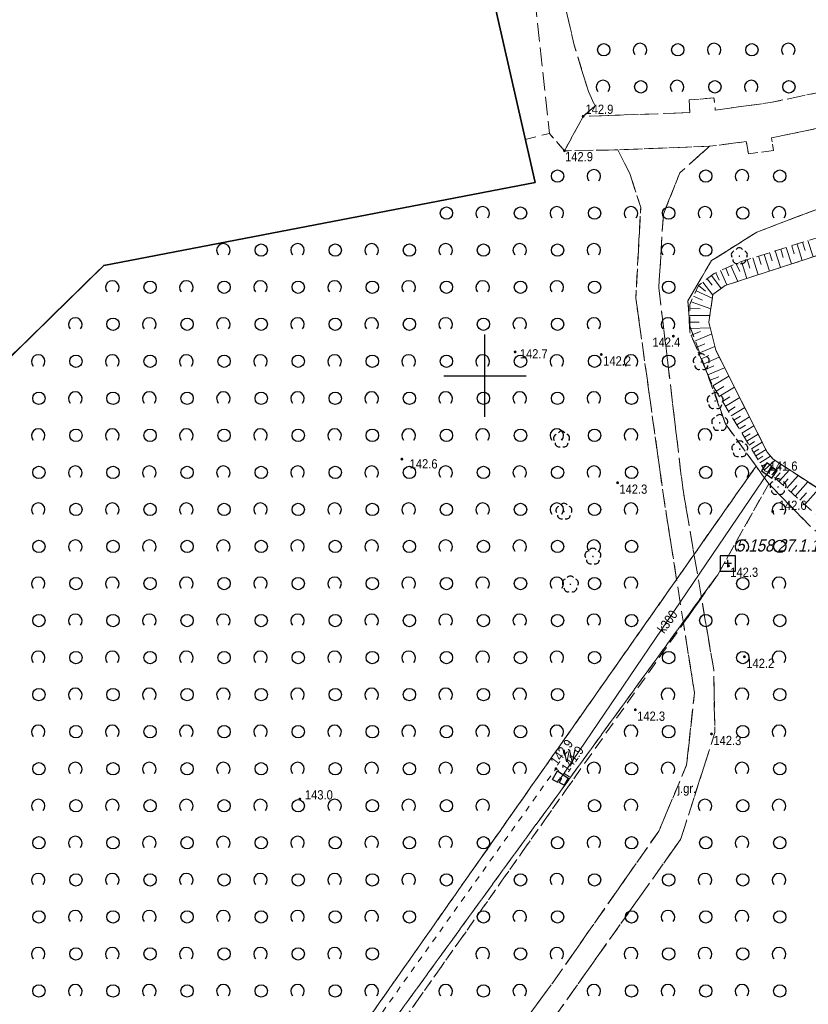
# Model space of a CAD drawing. Header units: metres. Extents: x 5548743 to 5556416, y 5707500 to 5714000.
# Tile 144 of 203: x 5554143 to 5554239, y 5710424 to 5710543. Entities that reach past the tile are written whole.
import ezdxf
from ezdxf.enums import TextEntityAlignment as Align

# ---------------------------------------------------------------- set-up
doc = ezdxf.new("R2010")
doc.units = ezdxf.units.M
doc.header["$MEASUREMENT"] = 0
for name, pattern in [('0.75_0.75', [1.5, 0.75, -0.75]), ('1.5_0.75', [2.25, 1.5, -0.75]), ('2.25_0.75', [3, 2.25, -0.75]), ('219-1000', [0])]:
    doc.linetypes.add(name, pattern=pattern)
doc.layers.get('0').update_dxf_attribs({"color": 2, "linetype": 'CONTINUOUS', "lineweight": 5})
for name, color, linetype in [('000 Inne (niezydentyfikowane)', 7, 'CONTINUOUS'), ('210-oznaczenie konturu użytku gruntowego', 7, 'CONTINUOUS'), ('216-obręb ewidencyjny', 7, 'CONTINUOUS'), ('218-kontur użytku gruntowego', 7, 'CONTINUOUS'), ('219-działka ewidencyjna', 7, 'CONTINUOUS'), ('drzewo liściaste', 7, 'CONTINUOUS'), ('jezdnia', 7, 'CONTINUOUS'), ('jezdnia-Atr17', 7, 'CONTINUOUS'), ('pikieta naturalna', 7, 'CONTINUOUS'), ('pikieta naturalna-Atr2', 7, 'CONTINUOUS'), ('przewód kanalizacyjny', 7, 'CONTINUOUS'), ('przewód kanalizacyjny-Atr1', 7, 'CONTINUOUS'), ('rów melioracyjny (poligon)', 7, 'CONTINUOUS'), ('skarpa nieumocniona', 7, 'CONTINUOUS'), ('Szczegółowa osnowa geodezyjna pozioma', 7, 'CONTINUOUS'), ('Szczegółowa osnowa geodezyjna pozioma-Atr103', 7, 'CONTINUOUS'), ('woda stojąca', 7, 'CONTINUOUS'), ('Wstawianie ramki sekcyjnej z opisem', 7, 'CONTINUOUS'), ('zadrzewienie  zakrzewienie', 7, 'CONTINUOUS'), ('ściana oporowa (linia)', 7, 'CONTINUOUS')]:
    doc.layers.add(name, color=color, linetype=linetype)
doc.styles.get("Standard").update_dxf_attribs({"font": 'Working1250', "width": 0.75})
doc.linetypes.add('otdn_1000', pattern='A,7,0,[21,ksztalty.shx,S=0.7,R=0,X=0,Y=0]', length=7)

# ---------------------------------------------------------------- blocks, each defined once
blk = doc.blocks.new('OTZK1')
at = {"color": 0, "linetype": 'Continuous'}
blk.add_circle((0, 0), 0.75, dxfattribs=at)
blk = doc.blocks.new('OTZK2')
at = {"color": 0, "linetype": 'Continuous'}
blk.add_arc((0, 0), 0.825, 318.85, 221.162, dxfattribs=at)
blk = doc.blocks.new('PW01')
at = {"linetype": 'Continuous', "lineweight": 13}
h = blk.add_hatch(color=0, dxfattribs=at)
edge = h.paths.add_edge_path()
edge.add_arc((0, 0), 0.18, 0, 360)
blk = doc.blocks.new('OP021')
at = {"linetype": 'Continuous', "lineweight": 13}
h = blk.add_hatch(color=0, dxfattribs=at)
edge = h.paths.add_edge_path()
edge.add_arc((0, 0), 0.1, 0, 360)
at = {"color": 0, "linetype": 'Continuous', "lineweight": -3}
for centre, start, end in [((-0.476, 0.154), 110.388, 213.756), ((0, 0.5), 38.316, 141.684), ((0.476, 0.154), 326.244, 69.612), ((-0.294, -0.404), 182.272, 285.64), ((0.294, -0.404), 254.36, 357.728), ((0.294, -0.404), 254.36, 357.728)]:
    blk.add_arc(centre, 0.5, start, end, dxfattribs=at)
blk = doc.blocks.new('OSSP')
at = {"color": 0}
for p, q in [((-0.939, 0.938), (-0.939, -0.938)), ((-0.939, 0.938), (-0.939, -0.938)), ((0.936, 0.938), (-0.939, 0.938)), ((0.936, 0.938), (-0.939, 0.938)), ((0.45, 0), (-0.45, 0)), ((0.45, 0), (-0.45, 0)), ((0, -0.45), (0, 0.45)), ((0, -0.45), (0, 0.45)), ((0.936, -0.938), (0.936, 0.938)), ((0.936, -0.938), (0.936, 0.938)), ((-0.939, -0.938), (0.936, -0.938)), ((-0.939, -0.938), (0.936, -0.938))]:
    blk.add_line(p, q, dxfattribs=at)
blk = doc.blocks.new('RAMKA1000K')
at = {"color": 0}
for p, q in [((595, 500), (605, 500)), ((600, 495), (600, 500)), ((600, 0), (600, 5)), ((595, 0), (605, 0))]:
    blk.add_line(p, q, dxfattribs=at)

msp = doc.modelspace()

# ---------------------------------------------------------------- linework, layer by layer
at = {"layer": '000 Inne (niezydentyfikowane)', "color": 252, "linetype": 'Continuous', "lineweight": 18, "flags": 128}
for points in [[(5554236.59, 5710515.58), (5554237.22, 5710513.58)], [(5554237.26, 5710515.79), (5554237.57, 5710514.79)], [(5554237.92, 5710516), (5554238.54, 5710514.01)], [(5554238.58, 5710516.21), (5554238.89, 5710515.21)], [(5554239.24, 5710516.41), (5554239.86, 5710514.44)], [(5554232.55, 5710514.32), (5554233.19, 5710512.27)], [(5554233.23, 5710514.53), (5554233.55, 5710513.51)], [(5554233.91, 5710514.74), (5554234.55, 5710512.71)], [(5554234.58, 5710514.96), (5554234.9, 5710513.94)], [(5554235.26, 5710515.17), (5554235.89, 5710513.15)], [(5554235.93, 5710515.38), (5554236.24, 5710514.37)], [(5554229.87, 5710513.33), (5554230.7, 5710511.46)], [(5554230.52, 5710513.61), (5554230.95, 5710512.65)], [(5554231.18, 5710513.89), (5554231.83, 5710511.82)], [(5554231.87, 5710514.11), (5554232.19, 5710513.08)], [(5554227.5, 5710512.16), (5554228.7, 5710510.61)], [(5554228.04, 5710512.52), (5554228.45, 5710511.62)], [(5554228.63, 5710512.78), (5554229.4, 5710511.04)], [(5554229.24, 5710513.05), (5554229.64, 5710512.14)], [(5554225.95, 5710510.97), (5554226.8, 5710510.28)], [(5554226.47, 5710511.37), (5554227.67, 5710509.8)], [(5554226.98, 5710511.76), (5554227.58, 5710510.99)], [(5554225.35, 5710509.67), (5554226.43, 5710509.18)], [(5554225.65, 5710510.33), (5554227.62, 5710509.42)], [(5554225.03, 5710508.97), (5554227.43, 5710508.11)], [(5554224.88, 5710507.32), (5554227.32, 5710507.31)], [(5554224.89, 5710508.17), (5554226.16, 5710508.14)], [(5554224.88, 5710506.5), (5554226.04, 5710506.5)], [(5554224.87, 5710505.72), (5554227.37, 5710505.83)], [(5554225.04, 5710504.93), (5554226.2, 5710505.38)], [(5554225.36, 5710504.17), (5554227.55, 5710505.09)], [(5554225.67, 5710503.43), (5554226.71, 5710503.87)], [(5554225.97, 5710502.73), (5554227.93, 5710503.55)], [(5554226.25, 5710502.06), (5554227.2, 5710502.47)], [(5554226.52, 5710501.42), (5554228.47, 5710502.24)], [(5554226.8, 5710500.77), (5554227.79, 5710501.19)], [(5554227.07, 5710500.11), (5554229.11, 5710500.97)], [(5554227.7, 5710498.77), (5554229.63, 5710499.95)], [(5554227.36, 5710499.44), (5554228.4, 5710499.88)], [(5554228.09, 5710498.13), (5554229.03, 5710498.7)], [(5554228.48, 5710497.5), (5554230.3, 5710498.61)], [(5554228.85, 5710496.88), (5554229.74, 5710497.43)], [(5554229.22, 5710496.29), (5554230.95, 5710497.34)], [(5554229.57, 5710495.7), (5554230.41, 5710496.22)], [(5554229.92, 5710495.14), (5554231.55, 5710496.14)], [(5554230.25, 5710494.59), (5554231.05, 5710495.07)], [(5554230.58, 5710494.05), (5554232.13, 5710495)], [(5554230.9, 5710493.53), (5554231.65, 5710493.99)], [(5554231.21, 5710493.02), (5554232.67, 5710493.92)], [(5554231.51, 5710492.53), (5554232.22, 5710492.96)], [(5554231.8, 5710492.05), (5554233.19, 5710492.9)], [(5554232.09, 5710491.58), (5554232.76, 5710492)], [(5554232.36, 5710491.13), (5554233.67, 5710491.93)], [(5554232.63, 5710490.69), (5554233.27, 5710491.08)], [(5554232.89, 5710490.26), (5554234.14, 5710491.02)], [(5554233.15, 5710489.84), (5554233.77, 5710490.22)], [(5554233.4, 5710489.43), (5554234.7, 5710490.22)], [(5554233.66, 5710489), (5554234.35, 5710489.42)], [(5554233.94, 5710488.55), (5554235.22, 5710489.71)], [(5554234.86, 5710487.94), (5554236, 5710489.2)], [(5554234.38, 5710488.23), (5554234.8, 5710488.97)], [(5554235.28, 5710487.56), (5554235.88, 5710488.22)], [(5554235.72, 5710487.17), (5554236.98, 5710488.56)], [(5554236.18, 5710486.75), (5554236.84, 5710487.49)], [(5554236.66, 5710486.32), (5554238.05, 5710487.87)], [(5554237.7, 5710485.38), (5554239.24, 5710487.09)], [(5554237.17, 5710485.86), (5554237.9, 5710486.68)], [(5554238.26, 5710484.88), (5554239.07, 5710485.78)], [(5554238.85, 5710484.34), (5554240.56, 5710486.24)]]:
    msp.add_lwpolyline(points, dxfattribs=at)
at = {"layer": '216-obręb ewidencyjny', "color": 4, "linetype": 'Continuous', "lineweight": 35, "flags": 128}
for points in [[(5554045.86, 5710307.34), (5554057.42, 5710394.92), (5554056.73, 5710420.22), (5554062.65, 5710434.58), (5554065.94, 5710439.28), (5554090.31, 5710453.78), (5554118.35, 5710480.93), (5554134.42, 5710494.53), (5554153.7, 5710513.41), (5554206.09, 5710523.49), (5554194.81, 5710573.13), (5554178.04, 5710646.86), (5554238.16, 5710658.89), (5554276.91, 5710687.13), (5554288.24, 5710695.38), (5554272.17, 5710738.55)], [(5554272.17, 5710738.55), (5554288.24, 5710695.38), (5554276.91, 5710687.13), (5554238.16, 5710658.89), (5554178.04, 5710646.86), (5554194.81, 5710573.13), (5554206.09, 5710523.49), (5554153.7, 5710513.41), (5554134.42, 5710494.53), (5554118.35, 5710480.93), (5554090.31, 5710453.78), (5554065.94, 5710439.28), (5554062.65, 5710434.58), (5554056.73, 5710420.22), (5554057.42, 5710394.92), (5554045.86, 5710307.34)]]:
    msp.add_lwpolyline(points, dxfattribs=at)
at = {"layer": '218-kontur użytku gruntowego', "color": 70, "linetype": '1.5_0.75', "lineweight": 18, "flags": 128}
for points in [[(5554206.09, 5710523.49), (5554199.95, 5710550.5)], [(5554199.95, 5710550.5), (5554206.09, 5710523.49)], [(5554249.88, 5710523.85), (5554233.01, 5710517.44)], [(5554233.01, 5710517.44), (5554249.88, 5710523.85)], [(5554153.7, 5710513.41), (5554206.09, 5710523.49)], [(5554206.09, 5710523.49), (5554153.7, 5710513.41)], [(5554233.01, 5710517.44), (5554227.53, 5710513.98)], [(5554227.53, 5710513.98), (5554233.01, 5710517.44)], [(5554134.42, 5710494.53), (5554153.7, 5710513.41)], [(5554153.7, 5710513.41), (5554134.42, 5710494.53)], [(5554227.53, 5710513.98), (5554224.66, 5710509.11)], [(5554224.66, 5710509.11), (5554227.53, 5710513.98)], [(5554224.66, 5710509.11), (5554224.84, 5710506.19)], [(5554224.84, 5710506.19), (5554224.66, 5710509.11)], [(5554224.84, 5710506.19), (5554229.21, 5710494.16)], [(5554229.21, 5710494.16), (5554224.84, 5710506.19)], [(5554229.21, 5710494.16), (5554232.93, 5710489.01)], [(5554232.93, 5710489.01), (5554229.21, 5710494.16)], [(5554232.93, 5710489.01), (5554175.82, 5710407.64)], [(5554175.82, 5710407.64), (5554232.93, 5710489.01)], [(5554232.93, 5710489.01), (5554234.47, 5710486.87)], [(5554234.47, 5710486.87), (5554232.93, 5710489.01)], [(5554228.28, 5710475.83), (5554234.47, 5710486.87)], [(5554234.47, 5710486.87), (5554228.28, 5710475.83)], [(5554234.47, 5710486.87), (5554239.53, 5710481.7)], [(5554239.53, 5710481.7), (5554234.47, 5710486.87)], [(5554177.53, 5710406.03), (5554228.28, 5710475.83)], [(5554228.28, 5710475.83), (5554177.53, 5710406.03)]]:
    msp.add_lwpolyline(points, dxfattribs=at)
at = {"layer": '219-działka ewidencyjna', "color": 94, "linetype": '219-1000', "lineweight": 30, "flags": 128}
for points in [[(5554194.81, 5710573.13), (5554206.09, 5710523.49)], [(5554206.09, 5710523.49), (5554153.7, 5710513.41)], [(5554153.7, 5710513.41), (5554134.42, 5710494.53)]]:
    msp.add_lwpolyline(points, dxfattribs=at)
at = {"layer": 'jezdnia', "color": 252, "linetype": '2.25_0.75', "lineweight": 18, "flags": 128}
for points in [[(5554301.85, 5710693.16), (5554292.3, 5710689.13), (5554254.5, 5710663.27), (5554248.46, 5710659.61), (5554238.59, 5710659.21), (5554238.16, 5710658.89), (5554210.82, 5710653.42), (5554209.98, 5710652.89), (5554186.31, 5710645.2), (5554184.85, 5710648.22), (5554181.77, 5710647.6), (5554188.11, 5710636.06), (5554192.45, 5710624.62), (5554196.75, 5710614.47), (5554199.98, 5710605.48), (5554201.06, 5710598.18), (5554202.16, 5710595.91), (5554204.18, 5710588.07), (5554205.19, 5710575.45), (5554196.05, 5710573.4), (5554196.73, 5710569.34), (5554205.49, 5710570.89), (5554205.74, 5710548.57), (5554207.82, 5710529.44), (5554209.66, 5710527.33), (5554211.93, 5710531.51), (5554213.38, 5710532.79), (5554212.56, 5710534.54), (5554210.79, 5710540.34), (5554209.77, 5710544.79), (5554209.22, 5710548.85), (5554209.36, 5710553.78), (5554209.26, 5710567.2), (5554209.62, 5710574.22), (5554206.5, 5710592.93), (5554206.37, 5710595.74), (5554204.7, 5710599.72), (5554203.12, 5710605.81), (5554199.26, 5710616.56), (5554196.26, 5710624.04), (5554188.34, 5710640.83), (5554209.52, 5710647.69), (5554216.14, 5710651.7), (5554224.25, 5710653.14), (5554234.37, 5710653.94), (5554239.58, 5710654.68), (5554250.58, 5710657.15), (5554273.59, 5710672.98), (5554292.99, 5710686.06), (5554292.97, 5710687.18), (5554302.79, 5710691.35), (5554323.51, 5710709.75), (5554326.52, 5710709.16), (5554323.63, 5710713.31), (5554320.22, 5710710.07)], [(5554211.93, 5710531.51), (5554209.66, 5710527.33), (5554216.16, 5710527.44), (5554227.29, 5710527.87), (5554231.74, 5710528.44), (5554232, 5710526.95), (5554235.04, 5710527.35), (5554234.82, 5710528.9), (5554245.39, 5710531.1), (5554256.42, 5710534.69), (5554267.04, 5710539.62), (5554265.09, 5710543.16), (5554254.45, 5710538.4), (5554245.25, 5710535.4), (5554234.7, 5710533.19), (5554227.98, 5710532.26), (5554227.82, 5710533.76), (5554224.79, 5710533.5), (5554224.88, 5710531.96)], [(5554216.16, 5710527.44), (5554217.64, 5710524.46), (5554218.92, 5710520.45), (5554218.33, 5710509.44), (5554221.68, 5710485.42), (5554223.28, 5710475.26), (5554224.12, 5710469.93), (5554225.45, 5710461.49), (5554224.5, 5710452.71), (5554221.13, 5710444.69), (5554208.21, 5710426.22), (5554193.5, 5710406.16), (5554179.46, 5710387.79), (5554162.95, 5710373.05), (5554165.73, 5710371.86), (5554183.07, 5710388.06), (5554192.04, 5710400.08), (5554208.67, 5710422.4), (5554223.76, 5710443.66), (5554227.93, 5710456.64), (5554227.79, 5710464.27), (5554226.3, 5710473.02), (5554225.4, 5710478.28), (5554224.02, 5710486.38), (5554221.12, 5710510.69), (5554221.67, 5710519.63), (5554223.68, 5710524.66), (5554227.29, 5710527.87)]]:
    msp.add_lwpolyline(points, close=True, dxfattribs=at)
at = {"layer": 'przewód kanalizacyjny', "color": 34, "linetype": 'Continuous', "lineweight": 18, "flags": 128}
msp.add_lwpolyline([(5554234.48, 5710488.35), (5554209.19, 5710451.05)], dxfattribs=at)
at = {"layer": 'rów melioracyjny (poligon)', "color": 252, "linetype": '0.75_0.75', "lineweight": 18, "flags": 128}
msp.add_lwpolyline([(5554147.75, 5710377.65), (5554149.87, 5710375.77), (5554169.13, 5710394.8), (5554177.06, 5710403.36), (5554182.13, 5710410.39), (5554210.77, 5710450.99), (5554208.62, 5710452.26), (5554177.57, 5710408.71), (5554170.44, 5710399.89)], close=True, dxfattribs=at)
at = {"layer": 'skarpa nieumocniona', "color": 252, "linetype": '1.5_0.75', "lineweight": 18, "flags": 128}
msp.add_lwpolyline([(5554264.73, 5710528.82), (5554260.84, 5710525.5), (5554255.42, 5710522.11), (5554252.47, 5710520.55), (5554231.05, 5710513.85), (5554227.85, 5710512.43), (5554225.94, 5710510.96), (5554224.89, 5710508.67), (5554224.87, 5710505.33), (5554227.51, 5710499.08), (5554234.01, 5710488.43), (5554234.76, 5710488.03), (5554239.48, 5710483.78), (5554245.89, 5710478.17), (5554253.86, 5710468.95), (5554253.23, 5710465.71), (5554253.8, 5710462.83), (5554255.69, 5710459.76), (5554256.83, 5710460.78), (5554255.61, 5710463.17), (5554255.28, 5710464.89), (5554255.56, 5710467.42), (5554255.95, 5710469.68), (5554247.5, 5710479.77), (5554240.74, 5710486.12), (5554235, 5710489.85), (5554234.28, 5710490.73), (5554228.04, 5710503.1), (5554227.2, 5710506.5), (5554227.68, 5710509.85), (5554229.17, 5710510.96), (5554252.72, 5710518.62), (5554255.52, 5710519.85), (5554261.66, 5710523.69), (5554266.58, 5710527.24), (5554265.79, 5710528.48)], close=True, dxfattribs=at)
msp.add_lwpolyline([(5554264.73, 5710528.82), (5554260.84, 5710525.5), (5554255.42, 5710522.11), (5554252.47, 5710520.55), (5554231.05, 5710513.85), (5554227.85, 5710512.43), (5554225.94, 5710510.96), (5554224.89, 5710508.67), (5554224.87, 5710505.33), (5554227.51, 5710499.08), (5554234.01, 5710488.43), (5554234.76, 5710488.03), (5554239.48, 5710483.78), (5554245.89, 5710478.17), (5554253.86, 5710468.95), (5554253.23, 5710465.71), (5554253.8, 5710462.83), (5554255.69, 5710459.76), (5554256.83, 5710460.78), (5554255.61, 5710463.17), (5554255.28, 5710464.89), (5554255.56, 5710467.42), (5554255.95, 5710469.68), (5554247.5, 5710479.77), (5554240.74, 5710486.12), (5554235, 5710489.85), (5554234.28, 5710490.73), (5554228.04, 5710503.1), (5554227.2, 5710506.5), (5554227.68, 5710509.85), (5554229.17, 5710510.96), (5554252.72, 5710518.62), (5554255.52, 5710519.85), (5554261.66, 5710523.69), (5554266.58, 5710527.24), (5554265.79, 5710528.48)], close=True, dxfattribs=at)
at = {"layer": 'woda stojąca', "color": 141, "linetype": 'Continuous', "lineweight": 18, "flags": 128}
msp.add_lwpolyline([(5554252.72, 5710518.62), (5554229.17, 5710510.96), (5554227.68, 5710509.85), (5554227.2, 5710506.5), (5554228.04, 5710503.1), (5554234.28, 5710490.73), (5554235, 5710489.85), (5554240.74, 5710486.12)], dxfattribs=at)
at = {"layer": 'zadrzewienie  zakrzewienie', "color": 252, "linetype": '1.5_0.75', "lineweight": 18, "flags": 128}
for points in [[(5554234.7, 5710533.19), (5554245.25, 5710535.4), (5554254.45, 5710538.4), (5554265.09, 5710543.16), (5554264.99, 5710543.5), (5554256.25, 5710548.22), (5554252.27, 5710550.62), (5554250.56, 5710552.65), (5554248.92, 5710556.62), (5554247.4, 5710564.93), (5554247.51, 5710576.75), (5554246.75, 5710577.8), (5554246.41, 5710577.35), (5554244.06, 5710575.11), (5554238.49, 5710572.43), (5554237.8, 5710575.05), (5554243.94, 5710577.45), (5554244.09, 5710578.28), (5554244.07, 5710578.75), (5554247.18, 5710583.79), (5554246.43, 5710592.08), (5554245.56, 5710596.99), (5554243.89, 5710600.81), (5554241.41, 5710605.02), (5554235.37, 5710607.75), (5554231.34, 5710610.66), (5554227.97, 5710615.15), (5554224.8, 5710621.71), (5554224.14, 5710627.4), (5554225.34, 5710631.1), (5554227.48, 5710635.01), (5554231.29, 5710638.14), (5554236.1, 5710639.54), (5554239.87, 5710639.74), (5554239.4, 5710644.13), (5554239.46, 5710650.75), (5554240.5, 5710652.6), (5554241.81, 5710653.76), (5554239.58, 5710654.68), (5554234.37, 5710653.94), (5554224.25, 5710653.14), (5554216.14, 5710651.7), (5554209.52, 5710647.69), (5554188.34, 5710640.83), (5554196.26, 5710624.04), (5554199.26, 5710616.56), (5554203.12, 5710605.81), (5554204.7, 5710599.72), (5554206.37, 5710595.74), (5554211.11, 5710596.45), (5554214.37, 5710596.63), (5554216.74, 5710596.26), (5554218.75, 5710595.63), (5554220.69, 5710594.04), (5554222.57, 5710592.13), (5554223.45, 5710592.57), (5554224.92, 5710590.35), (5554224.1, 5710589.8), (5554225.29, 5710588.3), (5554226.23, 5710588.33), (5554226.97, 5710585.97), (5554225.77, 5710585.73), (5554226.06, 5710584.37), (5554226, 5710582.64), (5554226.81, 5710581.76), (5554224.95, 5710579.98), (5554224.21, 5710580.6), (5554221.31, 5710578.16), (5554221.86, 5710577.12), (5554219.52, 5710575.91), (5554219.14, 5710576.48), (5554217.16, 5710575.38), (5554214.51, 5710574.27), (5554212.11, 5710573.27), (5554211.02, 5710572.24), (5554210.07, 5710570.43), (5554209.26, 5710567.2), (5554209.36, 5710553.78), (5554209.22, 5710548.85), (5554209.77, 5710544.79), (5554210.79, 5710540.34), (5554212.56, 5710534.54), (5554213.38, 5710532.79), (5554211.93, 5710531.51), (5554224.88, 5710531.96), (5554224.79, 5710533.5), (5554227.82, 5710533.76), (5554227.98, 5710532.26)], [(5554209.66, 5710527.33), (5554207.82, 5710529.44), (5554204.9, 5710528.71), (5554206.09, 5710523.49), (5554153.7, 5710513.41), (5554134.42, 5710494.53), (5554118.35, 5710480.93), (5554090.31, 5710453.78), (5554065.94, 5710439.28), (5554062.65, 5710434.58), (5554056.73, 5710420.22), (5554057.34, 5710394.33), (5554067.25, 5710377.84), (5554072.54, 5710372.5), (5554076.84, 5710370.21), (5554081.11, 5710369.02), (5554094.49, 5710368.64), (5554121.84, 5710367.11), (5554139.34, 5710365.12), (5554149.44, 5710362.8), (5554161.61, 5710358.27), (5554171.52, 5710351.92), (5554179.94, 5710340.44), (5554190.82, 5710314.04), (5554194.32, 5710309.17), (5554195.23, 5710310.03), (5554232.07, 5710343.99), (5554240.55, 5710334.99), (5554265.89, 5710358.74), (5554282.4, 5710349.17), (5554292.48, 5710342.31), (5554304.26, 5710328.81), (5554306.12, 5710338.85), (5554311.76, 5710348.16), (5554320.23, 5710366.98), (5554335.34, 5710405.83), (5554341.01, 5710420.02), (5554341.49, 5710420.99), (5554332.19, 5710433.4), (5554323.12, 5710411.99), (5554323.67, 5710411.09), (5554321.24, 5710410.44), (5554319.33, 5710412.29), (5554329.4, 5710436.75), (5554322.15, 5710453.89), (5554308.96, 5710444.96), (5554292.36, 5710431.8), (5554283.91, 5710425.75), (5554283.01, 5710426.91), (5554277.88, 5710423.34), (5554280.98, 5710399.35), (5554272.92, 5710386.93), (5554262.58, 5710370.41), (5554252.31, 5710361.92), (5554250.75, 5710363.62), (5554261.02, 5710372.02), (5554268.28, 5710383.82), (5554271.9, 5710389.79), (5554278.79, 5710399.71), (5554276, 5710413.8), (5554275.14, 5710417.83), (5554274.92, 5710423.09), (5554275.96, 5710427.32), (5554278.49, 5710432.51), (5554260.02, 5710455.13), (5554255.69, 5710459.76), (5554253.8, 5710462.83), (5554253.23, 5710465.71), (5554253.86, 5710468.95), (5554250.94, 5710472.32), (5554239.53, 5710481.7), (5554234.47, 5710486.87), (5554228.28, 5710475.83), (5554224.12, 5710469.93), (5554226.3, 5710473.02), (5554227.79, 5710464.27), (5554227.93, 5710456.64), (5554223.76, 5710443.66), (5554208.67, 5710422.4), (5554192.04, 5710400.08), (5554183.07, 5710388.06), (5554165.73, 5710371.86), (5554162.95, 5710373.05), (5554179.46, 5710387.79), (5554193.5, 5710406.16), (5554208.21, 5710426.22), (5554221.13, 5710444.69), (5554224.5, 5710452.71), (5554225.45, 5710461.49), (5554224.12, 5710469.93), (5554182.13, 5710410.39), (5554177.06, 5710403.36), (5554169.13, 5710394.8), (5554149.87, 5710375.77), (5554148.35, 5710377.11), (5554147.84, 5710376.61), (5554146.05, 5710378.36), (5554175.82, 5710407.64), (5554232.93, 5710489.01), (5554229.21, 5710494.16), (5554227.51, 5710499.08), (5554224.87, 5710505.33), (5554224.66, 5710509.11), (5554227.53, 5710513.98), (5554233.01, 5710517.44), (5554249.88, 5710523.85), (5554266.47, 5710532.61), (5554271.82, 5710536.43), (5554268.46, 5710539.75), (5554267.34, 5710539.23), (5554267.04, 5710539.62), (5554256.42, 5710534.69), (5554245.39, 5710531.1), (5554234.82, 5710528.9), (5554235.04, 5710527.35), (5554232, 5710526.95), (5554231.74, 5710528.44), (5554227.29, 5710527.87), (5554223.68, 5710524.66), (5554221.67, 5710519.63), (5554221.12, 5710510.69), (5554224.02, 5710486.38), (5554225.4, 5710478.28), (5554223.28, 5710475.26), (5554221.68, 5710485.42), (5554218.33, 5710509.44), (5554218.92, 5710520.45), (5554217.64, 5710524.46), (5554216.16, 5710527.44)]]:
    msp.add_lwpolyline(points, close=True, dxfattribs=at)
at = {"layer": 'ściana oporowa (linia)', "color": 252, "linetype": 'otdn_1000'}
for p, q in [((5554234.223, 5710489.414), (5554233.61, 5710488.427)), ((5554233.61, 5710488.427), (5554234.846, 5710487.536)), ((5554234.846, 5710487.536), (5554235.508, 5710488.502)), ((5554208.826, 5710450.61), (5554209.029, 5710450.975)), ((5554209.17, 5710450.88), (5554209.004, 5710450.579)), ((5554209.029, 5710450.975), (5554209.17, 5710450.88))]:
    msp.add_line(p, q, dxfattribs=at)
at = {"layer": 'ściana oporowa (linia)', "color": 252, "linetype": 'Continuous'}
for p, q in [((5554234.52, 5710489.23), (5554234.223, 5710489.414)), ((5554234.817, 5710489.046), (5554234.52, 5710489.23)), ((5554234.932, 5710488.898), (5554235.22, 5710488.7)), ((5554235.22, 5710488.7), (5554235.508, 5710488.502)), ((5554208.214, 5710450.95), (5554208.52, 5710450.78)), ((5554208.52, 5710450.78), (5554208.826, 5710450.61)), ((5554209.31, 5710450.41), (5554209.004, 5710450.579)), ((5554209.616, 5710450.241), (5554209.31, 5710450.41))]:
    msp.add_line(p, q, dxfattribs=at)
at = {"layer": 'ściana oporowa (linia)', "color": 252}
for p, q in [((5554234.817, 5710489.046), (5554234.55, 5710488.613)), ((5554234.55, 5710488.613), (5554234.674, 5710488.524)), ((5554234.674, 5710488.524), (5554234.932, 5710488.898)), ((5554208.214, 5710450.95), (5554208.791, 5710451.985)), ((5554208.791, 5710451.985), (5554210.09, 5710451.1)), ((5554210.09, 5710451.1), (5554209.616, 5710450.241))]:
    msp.add_line(p, q, dxfattribs=at)

# ---------------------------------------------------------------- block references
at = {"layer": 'drzewo liściaste', "color": 3, "linetype": 'Continuous', "lineweight": 18}
for p in [(5554230.9, 5710514.53), (5554226.28, 5710501.67), (5554227.97, 5710496.93), (5554228.52, 5710494.27), (5554209.31, 5710492.26), (5554230.96, 5710491.08), (5554235.6, 5710486.49), (5554209.59, 5710483.5), (5554213.11, 5710478.04), (5554210.38, 5710474.66)]:
    msp.add_blockref('OP021', p, dxfattribs=at)
at = {"layer": 'pikieta naturalna', "color": 252, "linetype": 'Continuous', "lineweight": 13}
for p in [(5554211.93, 5710531.51), (5554209.66, 5710527.33), (5554222.88, 5710504.8), (5554203.66, 5710502.89), (5554214.13, 5710502.58), (5554189.91, 5710489.87), (5554234.48, 5710488.35), (5554216.11, 5710487), (5554234.95, 5710483.5), (5554229.58, 5710476.91), (5554231.52, 5710465.86), (5554218.26, 5710459.42), (5554227.52, 5710456.48), (5554208.62, 5710452.26), (5554209.19, 5710451.05), (5554177.51, 5710448.57)]:
    msp.add_blockref('PW01', p, dxfattribs=at)
at = {"layer": 'Szczegółowa osnowa geodezyjna pozioma', "color": 252, "linetype": 'Continuous', "lineweight": 13}
msp.add_blockref('OSSP', (5554229.502, 5710477.187), dxfattribs=at)
at = {"layer": 'Wstawianie ramki sekcyjnej z opisem', "color": 8, "linetype": 'Continuous', "lineweight": 5}
for p in [(5553600, 5710500), (5553600, 5710500), (5553600, 5710500), (5553600, 5710500), (5553600, 5710000), (5553600, 5710000), (5553600, 5710000), (5553600, 5710000)]:
    msp.add_blockref('RAMKA1000K', p, dxfattribs=at)
at = {"layer": 'zadrzewienie  zakrzewienie', "color": 3, "linetype": 'Continuous', "lineweight": 18}
for name, p in [('OTZK1', (5554214.426, 5710539.596)), ('OTZK2', (5554218.839, 5710539.562)), ('OTZK1', (5554223.426, 5710539.596)), ('OTZK2', (5554227.839, 5710539.562)), ('OTZK1', (5554232.426, 5710539.596)), ('OTZK2', (5554236.839, 5710539.562)), ('OTZK2', (5554214.339, 5710535.062)), ('OTZK1', (5554218.926, 5710535.096)), ('OTZK2', (5554223.339, 5710535.062)), ('OTZK1', (5554227.926, 5710535.096)), ('OTZK2', (5554232.339, 5710535.062)), ('OTZK1', (5554236.926, 5710535.096)), ('OTZK2', (5554213.229, 5710524.222)), ('OTZK2', (5554231.229, 5710524.222)), ('OTZK1', (5554208.816, 5710524.256)), ('OTZK1', (5554226.816, 5710524.256)), ('OTZK1', (5554235.816, 5710524.256)), ('OTZK1', (5554195.316, 5710519.756)), ('OTZK2', (5554199.729, 5710519.722)), ('OTZK1', (5554204.316, 5710519.756)), ('OTZK2', (5554208.729, 5710519.722)), ('OTZK1', (5554213.316, 5710519.756)), ('OTZK2', (5554217.729, 5710519.722)), ('OTZK1', (5554222.316, 5710519.756)), ('OTZK2', (5554226.729, 5710519.722)), ('OTZK1', (5554231.316, 5710519.756)), ('OTZK2', (5554235.729, 5710519.722)), ('OTZK2', (5554168.229, 5710515.222)), ('OTZK1', (5554172.816, 5710515.256)), ('OTZK2', (5554177.229, 5710515.222)), ('OTZK1', (5554181.816, 5710515.256)), ('OTZK2', (5554186.229, 5710515.222)), ('OTZK1', (5554190.816, 5710515.256)), ('OTZK2', (5554195.229, 5710515.222)), ('OTZK1', (5554199.816, 5710515.256)), ('OTZK2', (5554204.229, 5710515.222)), ('OTZK1', (5554208.816, 5710515.256)), ('OTZK2', (5554213.229, 5710515.222)), ('OTZK2', (5554222.229, 5710515.222)), ('OTZK1', (5554226.816, 5710515.256)), ('OTZK2', (5554154.729, 5710510.722)), ('OTZK1', (5554159.316, 5710510.756)), ('OTZK2', (5554163.729, 5710510.722)), ('OTZK1', (5554168.316, 5710510.756)), ('OTZK2', (5554172.729, 5710510.722)), ('OTZK1', (5554177.316, 5710510.756)), ('OTZK2', (5554181.729, 5710510.722)), ('OTZK1', (5554186.316, 5710510.756)), ('OTZK2', (5554190.729, 5710510.722)), ('OTZK1', (5554195.316, 5710510.756)), ('OTZK2', (5554199.729, 5710510.722)), ('OTZK1', (5554204.316, 5710510.756)), ('OTZK2', (5554208.729, 5710510.722)), ('OTZK1', (5554213.316, 5710510.756)), ('OTZK1', (5554222.316, 5710510.756)), ('OTZK2', (5554150.229, 5710506.222)), ('OTZK2', (5554159.229, 5710506.222)), ('OTZK2', (5554168.229, 5710506.222)), ('OTZK2', (5554177.229, 5710506.222)), ('OTZK2', (5554186.229, 5710506.222)), ('OTZK2', (5554195.229, 5710506.222)), ('OTZK2', (5554204.229, 5710506.222)), ('OTZK2', (5554213.229, 5710506.222)), ('OTZK2', (5554222.229, 5710506.222)), ('OTZK1', (5554154.816, 5710506.256)), ('OTZK1', (5554163.816, 5710506.256)), ('OTZK1', (5554172.816, 5710506.256)), ('OTZK1', (5554181.816, 5710506.256)), ('OTZK1', (5554190.816, 5710506.256)), ('OTZK1', (5554199.816, 5710506.256)), ('OTZK1', (5554208.816, 5710506.256)), ('OTZK2', (5554145.729, 5710501.722)), ('OTZK1', (5554150.316, 5710501.756)), ('OTZK2', (5554154.729, 5710501.722)), ('OTZK1', (5554159.316, 5710501.756)), ('OTZK2', (5554163.729, 5710501.722)), ('OTZK1', (5554168.316, 5710501.756)), ('OTZK2', (5554172.729, 5710501.722)), ('OTZK1', (5554177.316, 5710501.756)), ('OTZK2', (5554181.729, 5710501.722)), ('OTZK1', (5554186.316, 5710501.756)), ('OTZK2', (5554190.729, 5710501.722)), ('OTZK1', (5554195.316, 5710501.756)), ('OTZK2', (5554199.729, 5710501.722)), ('OTZK1', (5554204.316, 5710501.756)), ('OTZK2', (5554208.729, 5710501.722)), ('OTZK1', (5554213.316, 5710501.756)), ('OTZK2', (5554217.729, 5710501.722)), ('OTZK1', (5554222.316, 5710501.756)), ('OTZK1', (5554145.816, 5710497.256)), ('OTZK2', (5554150.229, 5710497.222)), ('OTZK1', (5554154.816, 5710497.256)), ('OTZK2', (5554159.229, 5710497.222)), ('OTZK1', (5554163.816, 5710497.256)), ('OTZK2', (5554168.229, 5710497.222)), ('OTZK1', (5554172.816, 5710497.256)), ('OTZK2', (5554177.229, 5710497.222)), ('OTZK1', (5554181.816, 5710497.256)), ('OTZK2', (5554186.229, 5710497.222)), ('OTZK1', (5554190.816, 5710497.256)), ('OTZK2', (5554195.229, 5710497.222)), ('OTZK1', (5554199.816, 5710497.256)), ('OTZK2', (5554204.229, 5710497.222)), ('OTZK1', (5554208.816, 5710497.256)), ('OTZK2', (5554213.229, 5710497.222)), ('OTZK1', (5554217.816, 5710497.256)), ('OTZK2', (5554145.729, 5710492.722)), ('OTZK1', (5554150.316, 5710492.756)), ('OTZK2', (5554154.729, 5710492.722)), ('OTZK1', (5554159.316, 5710492.756)), ('OTZK2', (5554163.729, 5710492.722)), ('OTZK1', (5554168.316, 5710492.756)), ('OTZK2', (5554172.729, 5710492.722)), ('OTZK1', (5554177.316, 5710492.756)), ('OTZK2', (5554181.729, 5710492.722)), ('OTZK1', (5554186.316, 5710492.756)), ('OTZK2', (5554190.729, 5710492.722)), ('OTZK1', (5554195.316, 5710492.756)), ('OTZK2', (5554199.729, 5710492.722)), ('OTZK1', (5554204.316, 5710492.756)), ('OTZK2', (5554208.729, 5710492.722)), ('OTZK1', (5554213.316, 5710492.756)), ('OTZK2', (5554217.729, 5710492.722)), ('OTZK2', (5554226.729, 5710492.722)), ('OTZK1', (5554145.816, 5710488.256)), ('OTZK2', (5554150.229, 5710488.222)), ('OTZK1', (5554154.816, 5710488.256)), ('OTZK2', (5554159.229, 5710488.222)), ('OTZK1', (5554163.816, 5710488.256)), ('OTZK2', (5554168.229, 5710488.222)), ('OTZK1', (5554172.816, 5710488.256)), ('OTZK2', (5554177.229, 5710488.222)), ('OTZK1', (5554181.816, 5710488.256)), ('OTZK2', (5554186.229, 5710488.222)), ('OTZK1', (5554190.816, 5710488.256)), ('OTZK2', (5554195.229, 5710488.222)), ('OTZK1', (5554199.816, 5710488.256)), ('OTZK2', (5554204.229, 5710488.222)), ('OTZK1', (5554208.816, 5710488.256)), ('OTZK2', (5554213.229, 5710488.222)), ('OTZK1', (5554217.816, 5710488.256)), ('OTZK1', (5554226.816, 5710488.256)), ('OTZK2', (5554231.229, 5710488.222)), ('OTZK2', (5554145.729, 5710483.722)), ('OTZK1', (5554150.316, 5710483.756)), ('OTZK2', (5554154.729, 5710483.722)), ('OTZK1', (5554159.316, 5710483.756)), ('OTZK2', (5554163.729, 5710483.722)), ('OTZK1', (5554168.316, 5710483.756)), ('OTZK2', (5554172.729, 5710483.722)), ('OTZK1', (5554177.316, 5710483.756)), ('OTZK2', (5554181.729, 5710483.722)), ('OTZK1', (5554186.316, 5710483.756)), ('OTZK2', (5554190.729, 5710483.722)), ('OTZK1', (5554195.316, 5710483.756)), ('OTZK2', (5554199.729, 5710483.722)), ('OTZK1', (5554204.316, 5710483.756)), ('OTZK2', (5554208.729, 5710483.722)), ('OTZK1', (5554213.316, 5710483.756)), ('OTZK2', (5554217.729, 5710483.722)), ('OTZK2', (5554226.729, 5710483.722)), ('OTZK2', (5554235.729, 5710483.722)), ('OTZK1', (5554145.816, 5710479.256)), ('OTZK2', (5554150.229, 5710479.222)), ('OTZK1', (5554154.816, 5710479.256)), ('OTZK2', (5554159.229, 5710479.222)), ('OTZK1', (5554163.816, 5710479.256)), ('OTZK2', (5554168.229, 5710479.222)), ('OTZK1', (5554172.816, 5710479.256)), ('OTZK2', (5554177.229, 5710479.222)), ('OTZK1', (5554181.816, 5710479.256)), ('OTZK2', (5554186.229, 5710479.222)), ('OTZK1', (5554190.816, 5710479.256)), ('OTZK2', (5554195.229, 5710479.222)), ('OTZK1', (5554199.816, 5710479.256)), ('OTZK2', (5554204.229, 5710479.222)), ('OTZK1', (5554208.816, 5710479.256)), ('OTZK2', (5554213.229, 5710479.222)), ('OTZK1', (5554217.816, 5710479.256)), ('OTZK2', (5554231.229, 5710479.222)), ('OTZK1', (5554235.816, 5710479.256)), ('OTZK2', (5554145.729, 5710474.722)), ('OTZK1', (5554150.316, 5710474.756)), ('OTZK2', (5554154.729, 5710474.722)), ('OTZK1', (5554159.316, 5710474.756)), ('OTZK2', (5554163.729, 5710474.722)), ('OTZK1', (5554168.316, 5710474.756)), ('OTZK2', (5554172.729, 5710474.722)), ('OTZK1', (5554177.316, 5710474.756)), ('OTZK2', (5554181.729, 5710474.722)), ('OTZK1', (5554186.316, 5710474.756)), ('OTZK2', (5554190.729, 5710474.722)), ('OTZK1', (5554195.316, 5710474.756)), ('OTZK2', (5554199.729, 5710474.722)), ('OTZK1', (5554204.316, 5710474.756)), ('OTZK2', (5554208.729, 5710474.722)), ('OTZK1', (5554213.316, 5710474.756)), ('OTZK2', (5554217.729, 5710474.722)), ('OTZK1', (5554231.316, 5710474.756)), ('OTZK2', (5554235.729, 5710474.722)), ('OTZK1', (5554145.816, 5710470.256)), ('OTZK2', (5554150.229, 5710470.222)), ('OTZK1', (5554154.816, 5710470.256)), ('OTZK2', (5554159.229, 5710470.222)), ('OTZK1', (5554163.816, 5710470.256)), ('OTZK2', (5554168.229, 5710470.222)), ('OTZK1', (5554172.816, 5710470.256)), ('OTZK2', (5554177.229, 5710470.222)), ('OTZK1', (5554181.816, 5710470.256)), ('OTZK2', (5554186.229, 5710470.222)), ('OTZK1', (5554190.816, 5710470.256)), ('OTZK2', (5554195.229, 5710470.222)), ('OTZK1', (5554199.816, 5710470.256)), ('OTZK2', (5554204.229, 5710470.222)), ('OTZK1', (5554208.816, 5710470.256)), ('OTZK2', (5554213.229, 5710470.222)), ('OTZK1', (5554217.816, 5710470.256)), ('OTZK1', (5554226.816, 5710470.256)), ('OTZK2', (5554231.229, 5710470.222)), ('OTZK1', (5554235.816, 5710470.256)), ('OTZK2', (5554145.729, 5710465.722)), ('OTZK1', (5554150.316, 5710465.756)), ('OTZK2', (5554154.729, 5710465.722)), ('OTZK1', (5554159.316, 5710465.756)), ('OTZK2', (5554163.729, 5710465.722)), ('OTZK1', (5554168.316, 5710465.756)), ('OTZK2', (5554172.729, 5710465.722)), ('OTZK1', (5554177.316, 5710465.756)), ('OTZK2', (5554181.729, 5710465.722)), ('OTZK1', (5554186.316, 5710465.756)), ('OTZK2', (5554190.729, 5710465.722)), ('OTZK1', (5554195.316, 5710465.756)), ('OTZK2', (5554199.729, 5710465.722)), ('OTZK1', (5554204.316, 5710465.756)), ('OTZK2', (5554208.729, 5710465.722)), ('OTZK1', (5554213.316, 5710465.756)), ('OTZK1', (5554222.316, 5710465.756)), ('OTZK1', (5554231.316, 5710465.756)), ('OTZK2', (5554235.729, 5710465.722)), ('OTZK1', (5554145.816, 5710461.256)), ('OTZK2', (5554150.229, 5710461.222)), ('OTZK1', (5554154.816, 5710461.256)), ('OTZK2', (5554159.229, 5710461.222)), ('OTZK1', (5554163.816, 5710461.256)), ('OTZK2', (5554168.229, 5710461.222)), ('OTZK1', (5554172.816, 5710461.256)), ('OTZK2', (5554177.229, 5710461.222)), ('OTZK1', (5554181.816, 5710461.256)), ('OTZK2', (5554186.229, 5710461.222)), ('OTZK1', (5554190.816, 5710461.256)), ('OTZK2', (5554195.229, 5710461.222)), ('OTZK1', (5554199.816, 5710461.256)), ('OTZK2', (5554204.229, 5710461.222)), ('OTZK1', (5554208.816, 5710461.256)), ('OTZK2', (5554222.229, 5710461.222)), ('OTZK2', (5554231.229, 5710461.222)), ('OTZK1', (5554235.816, 5710461.256)), ('OTZK2', (5554145.729, 5710456.722)), ('OTZK1', (5554150.316, 5710456.756)), ('OTZK2', (5554154.729, 5710456.722)), ('OTZK1', (5554159.316, 5710456.756)), ('OTZK2', (5554163.729, 5710456.722)), ('OTZK1', (5554168.316, 5710456.756)), ('OTZK2', (5554172.729, 5710456.722)), ('OTZK1', (5554177.316, 5710456.756)), ('OTZK2', (5554181.729, 5710456.722)), ('OTZK1', (5554186.316, 5710456.756)), ('OTZK2', (5554190.729, 5710456.722)), ('OTZK1', (5554195.316, 5710456.756)), ('OTZK2', (5554199.729, 5710456.722)), ('OTZK1', (5554204.316, 5710456.756)), ('OTZK2', (5554208.729, 5710456.722)), ('OTZK2', (5554217.729, 5710456.722)), ('OTZK1', (5554222.316, 5710456.756)), ('OTZK1', (5554231.316, 5710456.756)), ('OTZK2', (5554235.729, 5710456.722)), ('OTZK1', (5554145.816, 5710452.256)), ('OTZK2', (5554150.229, 5710452.222)), ('OTZK1', (5554154.816, 5710452.256)), ('OTZK2', (5554159.229, 5710452.222)), ('OTZK1', (5554163.816, 5710452.256)), ('OTZK2', (5554168.229, 5710452.222)), ('OTZK1', (5554172.816, 5710452.256)), ('OTZK2', (5554177.229, 5710452.222)), ('OTZK1', (5554181.816, 5710452.256)), ('OTZK2', (5554186.229, 5710452.222)), ('OTZK1', (5554190.816, 5710452.256)), ('OTZK2', (5554195.229, 5710452.222)), ('OTZK1', (5554199.816, 5710452.256)), ('OTZK2', (5554204.229, 5710452.222)), ('OTZK2', (5554213.229, 5710452.222)), ('OTZK1', (5554217.816, 5710452.256)), ('OTZK2', (5554222.229, 5710452.222)), ('OTZK2', (5554231.229, 5710452.222)), ('OTZK1', (5554235.816, 5710452.256)), ('OTZK2', (5554145.729, 5710447.722)), ('OTZK1', (5554150.316, 5710447.756)), ('OTZK2', (5554154.729, 5710447.722)), ('OTZK1', (5554159.316, 5710447.756)), ('OTZK2', (5554163.729, 5710447.722)), ('OTZK1', (5554168.316, 5710447.756)), ('OTZK2', (5554172.729, 5710447.722)), ('OTZK1', (5554177.316, 5710447.756)), ('OTZK2', (5554181.729, 5710447.722)), ('OTZK1', (5554186.316, 5710447.756)), ('OTZK2', (5554190.729, 5710447.722)), ('OTZK1', (5554195.316, 5710447.756)), ('OTZK2', (5554199.729, 5710447.722)), ('OTZK1', (5554213.316, 5710447.756)), ('OTZK2', (5554217.729, 5710447.722)), ('OTZK2', (5554226.729, 5710447.722)), ('OTZK1', (5554231.316, 5710447.756)), ('OTZK2', (5554235.729, 5710447.722)), ('OTZK1', (5554145.816, 5710443.256)), ('OTZK2', (5554150.229, 5710443.222)), ('OTZK1', (5554154.816, 5710443.256)), ('OTZK2', (5554159.229, 5710443.222)), ('OTZK1', (5554163.816, 5710443.256)), ('OTZK2', (5554168.229, 5710443.222)), ('OTZK1', (5554172.816, 5710443.256)), ('OTZK2', (5554177.229, 5710443.222)), ('OTZK1', (5554181.816, 5710443.256)), ('OTZK2', (5554186.229, 5710443.222)), ('OTZK1', (5554190.816, 5710443.256)), ('OTZK2', (5554195.229, 5710443.222)), ('OTZK1', (5554199.816, 5710443.256)), ('OTZK1', (5554208.816, 5710443.256)), ('OTZK2', (5554213.229, 5710443.222)), ('OTZK1', (5554217.816, 5710443.256)), ('OTZK1', (5554226.816, 5710443.256)), ('OTZK2', (5554231.229, 5710443.222)), ('OTZK1', (5554235.816, 5710443.256)), ('OTZK2', (5554145.729, 5710438.722)), ('OTZK1', (5554150.316, 5710438.756)), ('OTZK2', (5554154.729, 5710438.722)), ('OTZK1', (5554159.316, 5710438.756)), ('OTZK2', (5554163.729, 5710438.722)), ('OTZK1', (5554168.316, 5710438.756)), ('OTZK2', (5554172.729, 5710438.722)), ('OTZK1', (5554177.316, 5710438.756)), ('OTZK2', (5554181.729, 5710438.722)), ('OTZK1', (5554186.316, 5710438.756)), ('OTZK2', (5554190.729, 5710438.722)), ('OTZK1', (5554195.316, 5710438.756)), ('OTZK1', (5554204.316, 5710438.756)), ('OTZK2', (5554208.729, 5710438.722)), ('OTZK1', (5554213.316, 5710438.756)), ('OTZK1', (5554222.316, 5710438.756)), ('OTZK2', (5554226.729, 5710438.722)), ('OTZK1', (5554231.316, 5710438.756)), ('OTZK2', (5554235.729, 5710438.722)), ('OTZK1', (5554145.816, 5710434.256)), ('OTZK2', (5554150.229, 5710434.222)), ('OTZK1', (5554154.816, 5710434.256)), ('OTZK2', (5554159.229, 5710434.222)), ('OTZK1', (5554163.816, 5710434.256)), ('OTZK2', (5554168.229, 5710434.222)), ('OTZK1', (5554172.816, 5710434.256)), ('OTZK2', (5554177.229, 5710434.222)), ('OTZK1', (5554181.816, 5710434.256)), ('OTZK2', (5554186.229, 5710434.222)), ('OTZK1', (5554190.816, 5710434.256)), ('OTZK1', (5554199.816, 5710434.256)), ('OTZK2', (5554204.229, 5710434.222)), ('OTZK1', (5554208.816, 5710434.256)), ('OTZK1', (5554217.816, 5710434.256)), ('OTZK2', (5554222.229, 5710434.222)), ('OTZK1', (5554226.816, 5710434.256)), ('OTZK2', (5554231.229, 5710434.222)), ('OTZK1', (5554235.816, 5710434.256)), ('OTZK2', (5554145.729, 5710429.722)), ('OTZK2', (5554154.729, 5710429.722)), ('OTZK2', (5554163.729, 5710429.722)), ('OTZK2', (5554172.729, 5710429.722)), ('OTZK2', (5554181.729, 5710429.722)), ('OTZK2', (5554199.729, 5710429.722)), ('OTZK2', (5554208.729, 5710429.722)), ('OTZK2', (5554217.729, 5710429.722)), ('OTZK2', (5554226.729, 5710429.722)), ('OTZK2', (5554235.729, 5710429.722)), ('OTZK1', (5554150.316, 5710429.756)), ('OTZK1', (5554159.316, 5710429.756)), ('OTZK1', (5554168.316, 5710429.756)), ('OTZK1', (5554177.316, 5710429.756)), ('OTZK1', (5554186.316, 5710429.756)), ('OTZK1', (5554204.316, 5710429.756)), ('OTZK1', (5554222.316, 5710429.756)), ('OTZK1', (5554231.316, 5710429.756)), ('OTZK1', (5554145.816, 5710425.256)), ('OTZK2', (5554150.229, 5710425.222)), ('OTZK1', (5554154.816, 5710425.256)), ('OTZK2', (5554159.229, 5710425.222)), ('OTZK1', (5554163.816, 5710425.256)), ('OTZK2', (5554168.229, 5710425.222)), ('OTZK1', (5554172.816, 5710425.256)), ('OTZK2', (5554177.229, 5710425.222)), ('OTZK1', (5554181.816, 5710425.256)), ('OTZK2', (5554186.229, 5710425.222)), ('OTZK2', (5554195.229, 5710425.222)), ('OTZK1', (5554199.816, 5710425.256)), ('OTZK2', (5554204.229, 5710425.222)), ('OTZK2', (5554213.229, 5710425.222)), ('OTZK1', (5554217.816, 5710425.256)), ('OTZK2', (5554222.229, 5710425.222)), ('OTZK1', (5554226.816, 5710425.256)), ('OTZK2', (5554231.229, 5710425.222)), ('OTZK1', (5554235.816, 5710425.256))]:
    msp.add_blockref(name, p, dxfattribs=at)

# ---------------------------------------------------------------- texts
at = {"layer": '210-oznaczenie konturu użytku gruntowego', "color": 70, "linetype": 'Continuous', "lineweight": 18, "width": 0.79}
msp.add_text('W', height=1.5, dxfattribs=at).set_placement((5554209.52, 5710453.09))
at = {"layer": 'jezdnia-Atr17', "color": 252, "width": 0.9}
msp.add_text('j.gr.', height=1.125, dxfattribs=at).set_placement((5554224.53, 5710449.87), align=Align.MIDDLE_CENTER)
at = {"layer": 'pikieta naturalna-Atr2', "color": 252, "width": 0.9}
for s, p in [('142.9', (5554212.21, 5710531.81)), ('142.9', (5554209.73, 5710526.05)), ('142.4', (5554220.34, 5710503.51)), ('142.7', (5554204.23, 5710502.1)), ('142.6', (5554190.85, 5710488.73)), ('141.6', (5554234.58, 5710488.46)), ('142.6', (5554235.69, 5710483.7)), ('143.0', (5554178.13, 5710448.52))]:
    msp.add_text(s, height=1.125, dxfattribs=at).set_placement(p)
for s, p in [('142.2', (5554214.36, 5710502.36)), ('142.3', (5554216.33, 5710486.78)), ('142.3', (5554229.8, 5710476.69)), ('142.2', (5554231.75, 5710465.63)), ('142.3', (5554218.49, 5710459.2)), ('142.3', (5554227.75, 5710456.25))]:
    msp.add_text(s, height=1.125, dxfattribs=at).set_placement(p, align=Align.TOP_LEFT)
for s, rotation, p in [('142.9', 53.625, (5554208.77, 5710452.56)), ('141.9', 54.557, (5554210.11, 5710451.73))]:
    msp.add_text(s, height=1.125, rotation=rotation, dxfattribs=at).set_placement(p)
at = {"layer": 'przewód kanalizacyjny-Atr1', "color": 34, "width": 0.9}
msp.add_text('k300', height=1.125, rotation=54.557, dxfattribs=at).set_placement((5554221.31, 5710468.93), align=Align.MIDDLE_LEFT)
at = {"layer": 'Szczegółowa osnowa geodezyjna pozioma-Atr103', "color": 252, "oblique": 15, "width": 0.9}
msp.add_text('5.158.27.1.11380', height=1.5, dxfattribs=at).set_placement((5554230.502, 5710478.187), align=Align.BOTTOM_LEFT)

doc.saveas('drawing.dxf')
